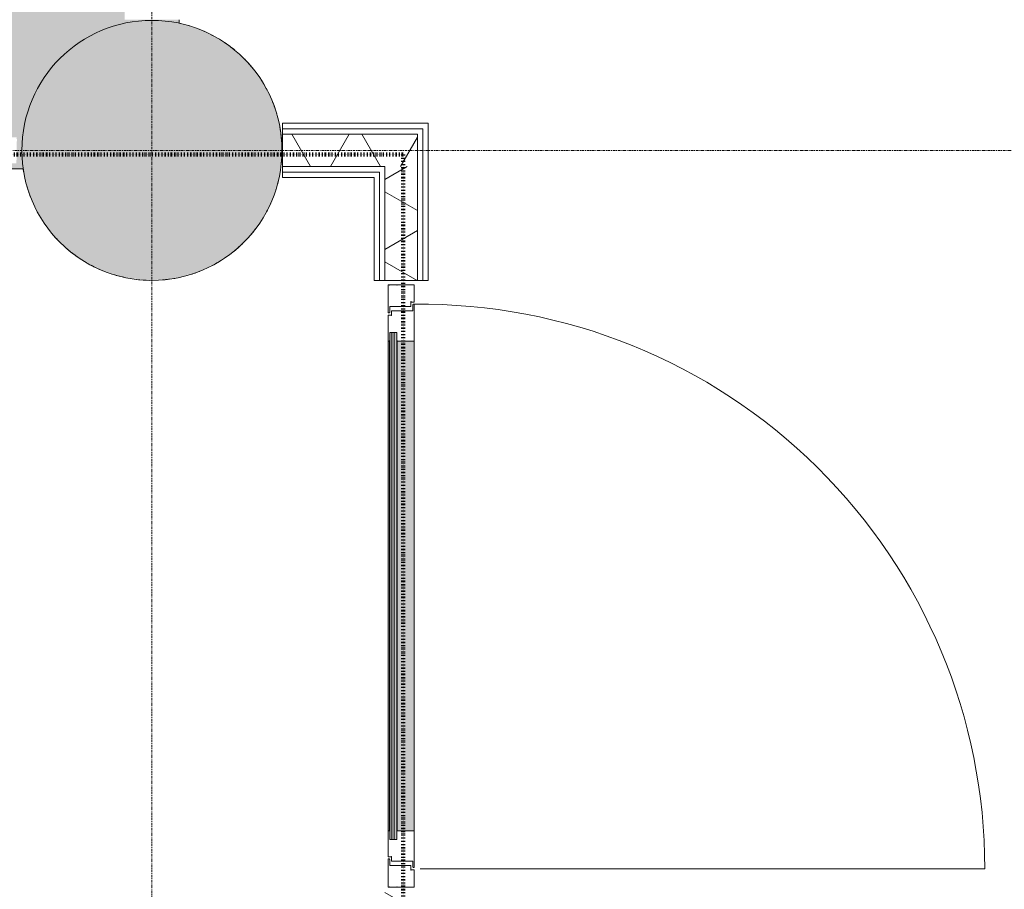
# Model space of a CAD drawing. Header units: millimetres. Extents: x -281 to 145437, y -16481 to 78869.
# Tile 225 of 256: x 24095 to 26366, y 47895 to 49901. Entities that reach past the tile are written whole.
import ezdxf

# ---------------------------------------------------------------- set-up
doc = ezdxf.new("R2010")
doc.units = ezdxf.units.MM
doc.linetypes.add('ARC FS 060 minutes', pattern=[7.2, 2.4, -1.6, 0, -1.6, 0, -1.6])
doc.linetypes.add('Grid Line', pattern=[12, 6, -2, 2, -2])
for name, color, linetype, lineweight in [('A--A23__Vloeren', 8, 'Continuous', 5), ('A--A2__Ruwbouw', 8, 'Continuous', 5), ('A--L$01A__Algemeen', 7, 'Continuous', 5), ('A--L$07A__Stramien', 1, 'Continuous', 5), ('A--L21__Buitenwanden', 3, 'Continuous', 5), ('A--L23__Vloeren', 3, 'Continuous', 5), ('A--L28__Hoofddraagconstructies', 3, 'Continuous', 9), ('A--L3__Afbouw', 2, 'Continuous', 5)]:
    doc.layers.add(name, color=color, linetype=linetype, lineweight=lineweight)

# ---------------------------------------------------------------- blocks, each defined once
blk = doc.blocks.new('TBR-B-BWK-C-BES-ARC-R25_rvt-1-L_80_ 11')
at = {"layer": 'A--L28__Hoofddraagconstructies', "lineweight": 5}
blk.add_hatch(color=21, dxfattribs=at).paths.add_polyline_path([(24400, 49300), (24458.5, 49305.8), (24514.8, 49322.8), (24566.7, 49350.6), (24612.1, 49387.9), (24649.4, 49433.3), (24677.2, 49485.2), (24694.2, 49541.5), (24700, 49600), (24694.2, 49658.5), (24677.2, 49714.8), (24649.4, 49766.7), (24612.1, 49812.1), (24566.7, 49849.4), (24514.8, 49877.2), (24458.5, 49894.2), (24400, 49900), (24341.5, 49894.2), (24285.2, 49877.2), (24233.3, 49849.4), (24187.9, 49812.1), (24150.6, 49766.7), (24122.8, 49714.8), (24105.8, 49658.5), (24100, 49600), (24105.8, 49541.5), (24122.8, 49485.2), (24150.6, 49433.3), (24187.9, 49387.9), (24233.3, 49350.6), (24285.2, 49322.8), (24341.5, 49305.8)])
at = {"layer": 'A--L28__Hoofddraagconstructies', "color": 231, "lineweight": 18}
for start, end in [(0, 180), (180, 0)]:
    blk.add_arc((24400, 49600), 300, start, end, dxfattribs=at)
blk = doc.blocks.new('65_GM_LIB_fire separation vertical_gen_arc - 060 minutes-2428410-L_80_ 11')
at = {"layer": 'A--L$01A__Algemeen', "linetype": 'ARC FS 060 minutes', "lineweight": 100}
blk.add_line((0, 0), (6930, 0), dxfattribs=at)
blk = doc.blocks.new('65_GM_LIB_fire separation vertical_gen_arc - 060 minutes-2428512-L_80_ 11')
at = {"layer": 'A--L$01A__Algemeen', "linetype": 'ARC FS 060 minutes', "lineweight": 100}
blk.add_line((0, 0), (2868.8, 0), dxfattribs=at)
blk = doc.blocks.new('TBR-B-INS-BR-ARC-R25_rvt-1-L_80_ 11')
at = {"layer": 'A--L$01A__Algemeen', "color": 124, "linetype": 'ARC FS 060 minutes', "lineweight": 100}
for name, rotation in [('65_GM_LIB_fire separation vertical_gen_arc - 060 minutes-2428512-L_80_ 11', 180), ('65_GM_LIB_fire separation vertical_gen_arc - 060 minutes-2428410-L_80_ 11', 269.9999999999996)]:
    blk.add_blockref(name, (24979.3, 49590.5), dxfattribs=dict(at, rotation=rotation))
blk = doc.blocks.new('NLRS_30_DO_WB_deur enkel draai-SH_gen_cpz - 32_31_03_deur enkel glasinvulling_jansen_economy 60_bxhxd_1390x2800x60_profiel 66-54144464-L_80_ 11')
at = {"layer": 'A--L3__Afbouw'}
for p, q in [((-695, 30), (-630, 30)), ((-695, 27.3), (-695, 30)), ((-694, 27.3), (-695, 27.3)), ((-695, 26.5), (-694, 26.5)), ((-695, 10.5), (-695, 26.5)), ((-694, 26.5), (-694, 27.3)), ((-645, 26.5), (-645, -22.5)), ((-631, 26.5), (-645, 26.5)), ((-631, 27.3), (-631, 26.5)), ((-630, 27.3), (-631, 27.3)), ((-630, 30), (-630, 27.3)), ((630, 30), (695, 30)), ((630, 27.3), (630, 30)), ((631, 27.3), (630, 27.3)), ((631, 26.5), (631, 27.3)), ((645, 26.5), (631, 26.5)), ((645, -22.5), (645, 26.5)), ((694, 27.3), (694, 26.5)), ((695, 27.3), (694, 27.3)), ((694, 26.5), (695, 26.5)), ((695, 30), (695, 27.3)), ((695, 26.5), (695, 10.5)), ((-694, 10.5), (-695, 10.5)), ((-695, 9.7), (-694, 9.7)), ((-695, -30), (-695, 9.7)), ((-694, 9.7), (-694, 10.5)), ((694, 10.5), (694, 9.7)), ((695, 10.5), (694, 10.5)), ((694, 9.7), (695, 9.7)), ((695, 9.7), (695, -30)), ((-656, -22.5), (-656, -23.3)), ((-645, -22.5), (-656, -22.5)), ((656, -22.5), (645, -22.5)), ((656, -23.3), (656, -22.5)), ((-655, -30), (-695, -30)), ((-656, -23.3), (-655, -23.3)), ((-655, -23.3), (-655, -30)), ((655, -23.3), (656, -23.3)), ((655, -30), (655, -23.3)), ((695, -30), (655, -30))]:
    blk.add_line(p, q, dxfattribs=at)
blk = doc.blocks.new('NLRS_30_DO_UN_paneel-SH_gen_cpz1 - 32_30_paneel_gen-58057691-L_80_ 11')
at = {"layer": 'A--L3__Afbouw'}
h = blk.add_hatch(color=256, dxfattribs=at)
h.paths.add_polyline_path([(-585, 16), (-585, 10.5), (585, 10.5), (585, 16), (-566, 16)])
h.paths.add_polyline_path([(-585, 22), (585, 22.5), (585, 26.5), (-585, 26.5), (-585, 22.5)])
for points in [[(-565, 30), (-565, 27.3), (565, 27.3), (565, 30), (-491.7, 30)], [(-585, 22), (-585, 16), (585, 16), (585, 22), (-491.7, 22)], [(-565, 9.7), (-565, -30), (565, -30), (565, 9.7), (-491.7, 9.7)]]:
    blk.add_hatch(color=256, dxfattribs=at).paths.add_polyline_path(points)
for p, q in [((-625, 30), (-565, 30)), ((-625, 23.3), (-625, 30)), ((-624, 23.3), (-625, 23.3)), ((-624, 22.5), (-624, 23.3)), ((-585, 26.5), (-585, 10.5)), ((-566, 26.5), (-585, 26.5)), ((-566, 27.3), (-566, 26.5)), ((-565, 27.3), (-566, 27.3)), ((-566, 26.5), (566, 26.5)), ((-565, 30), (-565, 27.3)), ((-565, 30), (-565, 27.3)), ((565, 30), (-565, 30)), ((-565, 27.3), (565, 27.3)), ((565, 30), (625, 30)), ((565, 27.3), (565, 30)), ((565, 27.3), (565, 30)), ((566, 27.3), (565, 27.3)), ((566, 26.5), (566, 27.3)), ((585, 26.5), (566, 26.5)), ((585, 10.5), (585, 26.5)), ((624, 23.3), (624, 22.5)), ((625, 23.3), (624, 23.3)), ((625, 30), (625, 23.3)), ((-635, 22.5), (-624, 22.5)), ((-635, -26.5), (-635, 22.5)), ((-585, 22), (585, 22)), ((-585, 16), (-585, 22)), ((585, 16), (-585, 16)), ((-585, 10.5), (-566, 10.5)), ((-566, 10.5), (-566, 9.7)), ((566, 10.5), (-566, 10.5)), ((-566, 9.7), (-565, 9.7)), ((-565, 9.7), (-565, -30)), ((565, 9.7), (-565, 9.7)), ((565, 9.7), (566, 9.7)), ((565, -30), (565, 9.7)), ((566, 10.5), (585, 10.5)), ((566, 9.7), (566, 10.5)), ((585, 22), (585, 16)), ((624, 22.5), (635, 22.5)), ((635, 22.5), (635, -26.5)), ((-650, -27.3), (-649, -27.3)), ((-650, -30), (-650, -27.3)), ((-650, -30), (-650, -27.3)), ((-565, -30), (-650, -30)), ((-649, -26.5), (-635, -26.5)), ((-649, -27.3), (-649, -26.5)), ((-565, -30), (565, -30)), ((650, -30), (565, -30)), ((635, -26.5), (649, -26.5)), ((649, -26.5), (649, -27.3)), ((649, -27.3), (650, -27.3)), ((650, -27.3), (650, -30)), ((650, -30), (650, -27.3))]:
    blk.add_line(p, q, dxfattribs=at)
blk = doc.blocks.new('NLRS_30_DO_UN_clearance zone-SH_gen_cpz - NLRS_30_DO_UN_clearance zone-SH_gen_cpz-53700861-L_80_ 11')
at = {"layer": 'A--L3__Afbouw'}
blk.add_line((-652.5, -1346.1), (-652.5, -43.5), dxfattribs=at)
blk.add_arc((-652.5, -43.5), 1302.6, 270, 0.5938, dxfattribs=at)

msp = doc.modelspace()

# ---------------------------------------------------------------- hatches: boundary and pattern name
at = {"layer": 'A--A23__Vloeren'}
h = msp.add_hatch(color=10, dxfattribs=at)
h.paths.add_polyline_path([(22243.8, 18810), (22243.8, 22125), (22240, 22125), (22240, 18810)])
h.paths.add_polyline_path([(24850, 21200), (24850, 22800), (24181, 22800), (24181, 21200), (24202.3, 21200)])
h.paths.add_polyline_path([(24181, 24800), (24850, 24800), (24850, 26400), (24181, 26400), (24181, 24950.2)])
h.paths.add_polyline_path([(24850, 28400), (24850, 30000), (24135, 30000), (24135, 28400), (24681.4, 28400)])
h.paths.add_polyline_path([(24850, 32000), (24850, 33600), (24181, 33600), (24181, 32000), (24202.3, 32000)])
h.paths.add_polyline_path([(24202.3, 35600), (24850, 35600), (24850, 37200), (24181, 37200), (24181, 35600)])
h.paths.add_polyline_path([(24181, 39200), (24850, 39200), (24850, 40800), (24181, 40800), (24181, 39539.8)])
h.paths.add_polyline_path([(24181, 42800), (24850, 42800), (24850, 44400), (24181, 44400), (24181, 43345.8)])
h.paths.add_polyline_path([(16904, 43537.5), (16907, 43537.5), (16905.8, 43541.5), (16900.5, 43594.9), (16900.5, 43537.5)])
h.paths.add_polyline_path([(17493, 43537.5), (17499.5, 43537.5), (17499.5, 43594.9), (17494.2, 43541.5)])
h.paths.add_polyline_path([(17499.5, 43605.1), (17500, 43662.5), (17860, 43663), (17860, 49537.5), (17499.5, 49537.5), (17499.5, 49594.9), (17494.2, 49541.5), (17477.2, 49485.2), (17449.4, 49433.3), (17412.1, 49387.9), (17366.7, 49350.6), (17314.8, 49322.8), (17258.5, 49305.8), (17200, 49300), (17141.5, 49305.8), (17085.2, 49322.8), (17033.3, 49350.6), (16987.9, 49387.9), (16950.6, 49433.3), (16922.8, 49485.2), (16905.8, 49541.5), (16900.5, 49594.9), (16900, 49537.5), (16512.5, 49537.5), (16512.5, 49662.5), (16900.5, 49662.5), (16900.5, 49605.1), (16905.8, 49658.5), (16922.8, 49714.8), (16950.6, 49766.7), (16987.9, 49812.1), (17033.3, 49849.4), (17085.2, 49877.2), (17141.5, 49894.2), (17200, 49900), (17258.5, 49894.2), (17314.8, 49877.2), (17366.7, 49849.4), (17412.1, 49812.1), (17449.4, 49766.7), (17477.2, 49714.8), (17494.7, 49653.7), (17499.5, 49605.1), (17500, 49662.5), (17860, 49662.5), (17860, 49790), (22240, 49790), (22240, 49557), (24103.1, 49557), (24104.2, 49557), (24100, 49600), (24105.8, 49658.5), (24122.8, 49714.8), (24150.6, 49766.7), (24187.9, 49812.1), (24233.3, 49849.4), (24285.2, 49877.2), (24341.5, 49894.2), (24400, 49900), (24462.5, 49893), (24462.5, 49894.2), (24462.5, 49901.5), (24337.5, 49901.5), (24337.5, 53165), (24462.5, 53165), (24462.5, 53175), (24362.5, 53176), (24362.5, 53225), (24420.5, 53224), (24421.3, 53208), (24462.5, 53208), (24462.5, 53210.5), (24422.5, 53211.5), (24422.5, 54189.5), (24462.5, 54189.5), (24462.5, 54192), (24420.5, 54192), (24420.5, 54175), (24362.5, 54176), (24362.5, 54225), (24462.5, 54225), (24462.5, 54235), (24337.5, 54235), (24337.5, 55298.5), (24462.5, 55298.5), (24462.5, 55307), (24458.5, 55305.8), (24400, 55300), (24341.5, 55305.8), (24285.2, 55322.8), (24233.3, 55350.6), (24187.9, 55387.9), (24150.6, 55433.3), (24122.8, 55485.2), (24105.8, 55541.5), (24100, 55600), (24105.8, 55658.5), (24123.1, 55715.3), (24150.6, 55766.7), (24187.9, 55812.1), (24233.3, 55849.4), (24285.2, 55877.2), (24341.5, 55894.2), (24400, 55900), (24462.5, 55894.6), (24462.5, 55901.5), (24337.5, 55901.5), (24337.5, 56540), (10999, 56540), (10999, 49662.5), (12327.5, 49662.5), (12327.5, 49537.5), (10999, 49537.5), (10999, 43662.5), (14437.5, 43662.5), (14437.5, 49537.5), (13847.5, 49537.5), (13847.5, 49662.5), (15152.5, 49662.5), (15152.5, 49537.5), (14562.5, 49537.5), (14562.5, 43662.5), (16900.5, 43662.5), (16900.5, 43605.1), (16907.1, 43663), (16922.8, 43714.8), (16950.6, 43766.7), (16987.9, 43812.1), (17033.3, 43849.4), (17085.2, 43877.2), (17141.5, 43894.2), (17200, 43900), (17258.5, 43894.2), (17314.8, 43877.2), (17366.7, 43849.4), (17412.1, 43812.1), (17449.4, 43766.7), (17477.2, 43714.8), (17494.7, 43653.7), (17496.3, 43637.5)])
h.paths.add_polyline_path([(22227.5, 43985), (22240, 43985), (22240, 43995), (22227.5, 43995)])
h.paths.add_polyline_path([(22227.5, 44028), (22240, 44028), (22240, 44030.5), (22227.5, 44030.5)])
h.paths.add_polyline_path([(22227.5, 44969.5), (22240, 44969.5), (22240, 44972), (22227.5, 44972)])
h.paths.add_polyline_path([(22240, 45005), (22240, 45015), (22227.5, 45015), (22227.5, 45005)])
h.paths.add_polyline_path([(22227.5, 45842), (22240, 45842), (22240, 47540), (21990, 47540), (21990, 46090), (22227.5, 46090), (22227.5, 45883.1)])
h.paths.add_polyline_path([(24388, 49300.2), (24388, 49301.2), (24365.3, 49303.4)])
h.paths.add_polyline_path([(16452.5, 49537.5), (16453.5, 49595.5), (16469.5, 49596.3), (16470.5, 49637.5), (16502.5, 49637.5), (16501.5, 49537.5), (16453.5, 49537.5)])
h.paths.add_polyline_path([(15212.5, 49537.5), (15162.5, 49537.5), (15163.5, 49637.5), (15195.5, 49637.5), (15195.5, 49595.5), (15212.5, 49595.5), (15212.5, 49550)])
h.paths.add_polyline_path([(13788.5, 49537.5), (13787.5, 49537.5), (13788.5, 49595.5), (13804.5, 49596.3), (13805.5, 49637.5), (13837.5, 49637.5), (13836.5, 49537.5)])
h.paths.add_polyline_path([(12386.5, 49537.5), (12337.5, 49537.5), (12338.5, 49637.5), (12370.5, 49637.5), (12370.5, 49595.5), (12387.5, 49595.5), (12387.5, 49537.5)])
h.paths.add_polyline_path([(22287.5, 49570), (22248.5, 49570), (22249.5, 49573.5), (22248.5, 49573.5), (22249.5, 49630), (22288.5, 49630), (22288.5, 49622.5), (22298.5, 49622.5), (22298.5, 49573.5), (22312.5, 49572.7), (22313.5, 49570), (22298.5, 49570)])
h.paths.add_polyline_path([(24043.5, 49570), (24044.5, 49573.5), (24063.5, 49573.5), (24063.5, 49578), (24043.5, 49578), (24043.5, 49572.7)])
h.paths.add_polyline_path([(23723.2, 49570), (23593.8, 49570.8), (23594.5, 49573.5), (23608.5, 49573.5), (23608.5, 49622.5), (23618.5, 49623.3), (23619.5, 49630), (24088.5, 49630), (24087.5, 49626.5), (24088.5, 49626.5), (24087.5, 49570), (23891.6, 49570)])
h.paths.add_polyline_path([(23658.5, 49570), (23657.5, 49578), (23638.5, 49578), (23638.5, 49573.5), (23657.5, 49572.7)])
h.paths.add_polyline_path([(23418.5, 49570), (22318.5, 49570), (22318.5, 49577.5), (22308.5, 49578), (22308.5, 49626.5), (22294.5, 49627.3), (22293.5, 49630), (23613.5, 49630), (23612.5, 49626.5), (23598.5, 49626.5), (23598.5, 49577.5), (23588.5, 49576.7), (23587.5, 49570), (23528.5, 49570)])
h.paths.add_polyline_path([(23657.5, 49584), (23658.5, 49584), (23657.5, 49589.5), (23638.5, 49589.5), (23638.5, 49584)])
h.paths.add_polyline_path([(24063.5, 49584), (24063.5, 49589.5), (24043.5, 49589.5), (24044.5, 49584)])
h.paths.add_polyline_path([(16467, 49597.5), (15198, 49597.5), (15199, 49637.5), (16467, 49637.5), (16467, 49611.7)])
h.paths.add_polyline_path([(12735, 49597.5), (12373, 49597.5), (12374, 49637.5), (13802, 49637.5), (13801, 49597.5), (12736, 49597.5)])
h.paths.add_polyline_path([(12814, 49611.7), (12813, 49612.5), (12813, 49611.7)])
h.paths.add_polyline_path([(12814, 49622.5), (12813, 49623.3), (12813, 49622.5)])
h.paths.add_polyline_path([(11053.3, 49727.5), (11053.3, 50827.5), (11719.3, 50827.5), (11719.3, 49727.5)])
h.paths.add_polyline_path([(11719.3, 50935.3), (11053.3, 50935.3), (11053.3, 54145.3), (12803.3, 54145.3), (12803.3, 50935.3), (11745.3, 50935.3)])
h.paths.add_polyline_path([(20934, 51395.1), (20934, 53795.1), (21234, 53795.1), (21234, 51395.1)])
h.paths.add_polyline_path([(16987.9, 51400), (14794, 51400), (14794, 52500), (20434, 52500), (20434, 51400), (17000.9, 51400)])
h.paths.add_polyline_path([(23925.2, 52210), (23925.2, 52650), (24265.2, 52650), (24265.2, 52210), (24202.3, 52210)])
h.paths.add_polyline_path([(17888.5, 52687), (15203, 52687), (15203, 53087), (17888.5, 53087)])
h.paths.add_polyline_path([(17974, 52695.1), (17974, 53795.1), (20834, 53795.1), (20834, 52695.1), (19734.5, 52695.1)])
h.paths.add_polyline_path([(18722.5, 55196.1), (18722.5, 55736.1), (20522.5, 55736.1), (20522.5, 55196.1), (19411.2, 55196.1)])
h.paths.add_polyline_path([(17200, 55300), (17141.5, 55305.8), (17085.2, 55322.8), (17033.3, 55350.6), (16987.9, 55387.9), (16950.6, 55433.3), (16922.8, 55485.2), (16905.8, 55541.5), (16900, 55600), (16905.8, 55658.5), (16923.1, 55715.3), (16950.6, 55766.7), (16987.9, 55812.1), (17033.3, 55849.4), (17085.2, 55877.2), (17141.5, 55894.2), (17200, 55900), (17258.5, 55894.2), (17314.8, 55877.2), (17366.7, 55849.4), (17412.1, 55812.1), (17449.4, 55766.7), (17477.2, 55714.8), (17494.7, 55653.7), (17500, 55600), (17494.2, 55541.5), (17477.2, 55485.2), (17449.4, 55433.3), (17412.1, 55387.9), (17366.7, 55350.6), (17314.8, 55322.8), (17258.5, 55305.8)])
h.paths.add_polyline_path([(11039, 55555.1), (11039, 56355.1), (12239, 56355), (12239, 55555.1), (11448.1, 55555.1)])
h.paths.add_polyline_path([(12289, 55555.1), (12289, 56355.1), (13489, 56355.1), (13489, 55555.1), (12703.6, 55555.1)])
h.paths.add_polyline_path([(13539, 55555.1), (13539, 56355.1), (14739, 56355.1), (14739, 55555.1), (13661.8, 55555.1)])
at = {"layer": 'A--A2__Ruwbouw'}
h = msp.add_hatch(dxfattribs=at)
h.set_pattern_fill('FP_174', color=256, angle=60, style=0, pattern_type=2)
h.set_pattern_definition([(240, (24869.5, 49662.5), (121.24, -70), []), (300, (24869.5, 49662.5), (121.24, 70), [])])
h.paths.add_polyline_path([(24937.5, 49562.5), (25012.5, 49562.5), (25012.5, 49637.5), (24701.5, 49637.5), (24701.5, 49562.5)])
h = msp.add_hatch(dxfattribs=at)
h.set_pattern_fill('FP_168', color=256, angle=60, style=0, pattern_type=2)
h.set_pattern_definition([(330, (24912.5, 47093.75), (70, 121.2436), []), (30, (24912.5, 47093.75), (-70, 121.2436), [])])
h.paths.add_polyline_path([(24937.5, 44650), (25012.5, 44650), (25012.5, 45146), (24937.5, 45146), (24937.5, 44931.6)])
h.paths.add_polyline_path([(25012.5, 46556), (25012.5, 47890), (24937.5, 47890), (24937.5, 46556)])
h.paths.add_polyline_path([(25012.5, 49300), (25012.5, 49562.5), (24937.5, 49562.5), (24937.5, 49300)])

# ---------------------------------------------------------------- linework, layer by layer
at = {"layer": 'A--L$07A__Stramien', "linetype": 'Grid Line'}
for p, q in [((24400, 64428.4), (24400, 5044.8)), ((100373, 49600), (-281.1, 49600))]:
    msp.add_line(p, q, dxfattribs=at)
at = {"layer": 'A--L21__Buitenwanden'}
for p, q in [((25037.5, 49662.5), (24701.5, 49662.5)), ((24701.5, 49662.5), (24701.5, 49537.5)), ((24701.5, 49650), (25025, 49650)), ((25025, 49650), (25025, 49300)), ((25037.5, 49300), (25037.5, 49662.5)), ((24701.5, 49637.5), (25012.5, 49637.5)), ((25012.5, 49637.5), (25012.5, 49300)), ((24701.5, 49562.5), (24937.5, 49562.5)), ((24937.5, 49562.5), (24937.5, 49300)), ((24701.5, 49550), (24925, 49550)), ((24701.5, 49537.5), (24912.5, 49537.5)), ((24912.5, 49537.5), (24912.5, 49300)), ((24925, 49550), (24925, 49300)), ((24912.5, 49300), (25037.5, 49300))]:
    msp.add_line(p, q, dxfattribs=at)
at = {"layer": 'A--L23__Vloeren', "color": 7}
for p, q in [((24462.5, 49901.5), (24462.5, 49893.4)), ((24103.1, 49557), (22240, 49557))]:
    msp.add_line(p, q, dxfattribs=at)
for start, end in [(73.0585, 77.9753), (61.7195, 67.0623), (50.388, 55.7615), (39.062, 44.4606), (27.7401, 33.1598), (16.4214, 21.859), (5.1052, 10.5581), (353.7911, 359.2572), (188.2408, 189.7424), (342.4786, 347.9564), (195.4883, 201.0435), (206.7927, 212.3446), (331.1674, 336.6555), (319.8574, 325.3545), (218.0973, 223.6456), (229.4022, 234.9467), (308.5483, 314.0536), (240.7074, 246.2477), (297.24, 302.7527), (252.013, 257.5487), (274.6255, 280.1507), (285.9324, 291.4517), (263.319, 268.8497)]:
    msp.add_arc((24400, 49600), 300, start, end, dxfattribs=at)

# ---------------------------------------------------------------- block references
at = {"lineweight": 5}
for name in ['TBR-B-BWK-C-BES-ARC-R25_rvt-1-L_80_ 11', 'TBR-B-INS-BR-ARC-R25_rvt-1-L_80_ 11']:
    msp.add_blockref(name, (0, 0), dxfattribs=at)
at = {"layer": 'A--L3__Afbouw', "rotation": 89.99999999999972}
for name in ['NLRS_30_DO_WB_deur enkel draai-SH_gen_cpz - 32_31_03_deur enkel glasinvulling_jansen_economy 60_bxhxd_1390x2800x60_profiel 66-54144464-L_80_ 11', 'NLRS_30_DO_UN_paneel-SH_gen_cpz1 - 32_30_paneel_gen-58057691-L_80_ 11', 'NLRS_30_DO_UN_clearance zone-SH_gen_cpz - NLRS_30_DO_UN_clearance zone-SH_gen_cpz-53700861-L_80_ 11']:
    msp.add_blockref(name, (24975, 48595), dxfattribs=at)

doc.saveas('drawing.dxf')
